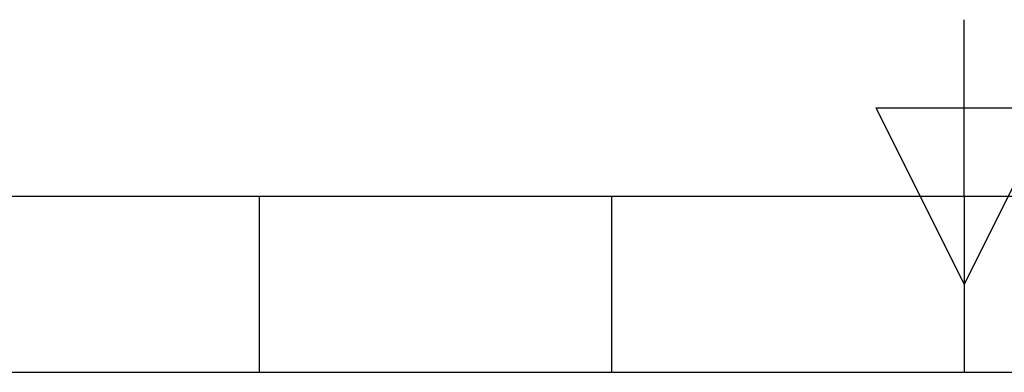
# Model space of a CAD drawing. Header units: millimetres. Extents: x 0 to 420, y 0 to 297.
# Tile 2 of 21: x 182 to 211, y 0 to 10. Entities that reach past the tile are written whole.
import ezdxf

# ---------------------------------------------------------------- set-up
doc = ezdxf.new("R2010")
doc.units = ezdxf.units.MM
doc.layers.add('CARTIGLIO', color=140, linetype='Continuous')

msp = doc.modelspace()

# ---------------------------------------------------------------- linework, layer by layer
at = {"layer": 'CARTIGLIO', "linetype": 'Continuous'}
for p, q in [((210.0037561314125, 5.171001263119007), (210.0037561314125, 10.34521728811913)), ((207.4166481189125, 7.758109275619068), (212.5908641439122, 7.758109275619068)), ((210.0037561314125, 2.583893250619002), (207.4166481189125, 7.758109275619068)), ((212.5908641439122, 7.758109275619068), (210.0037561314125, 2.583893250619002)), ((5.180115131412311, 5.171001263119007), (414.8273971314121, 5.171001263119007)), ((189.3068920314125, -0.003214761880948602), (189.3068920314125, 5.171001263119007)), ((199.6553240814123, -0.003214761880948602), (199.6553240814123, 5.171001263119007)), ((210.0037561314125, 5.171001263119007), (210.0037561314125, -0.003214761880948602)), ((158.2615958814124, -0.003214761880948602), (261.7459163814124, -0.003214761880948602))]:
    msp.add_line(p, q, dxfattribs=at)

doc.saveas('drawing.dxf')
